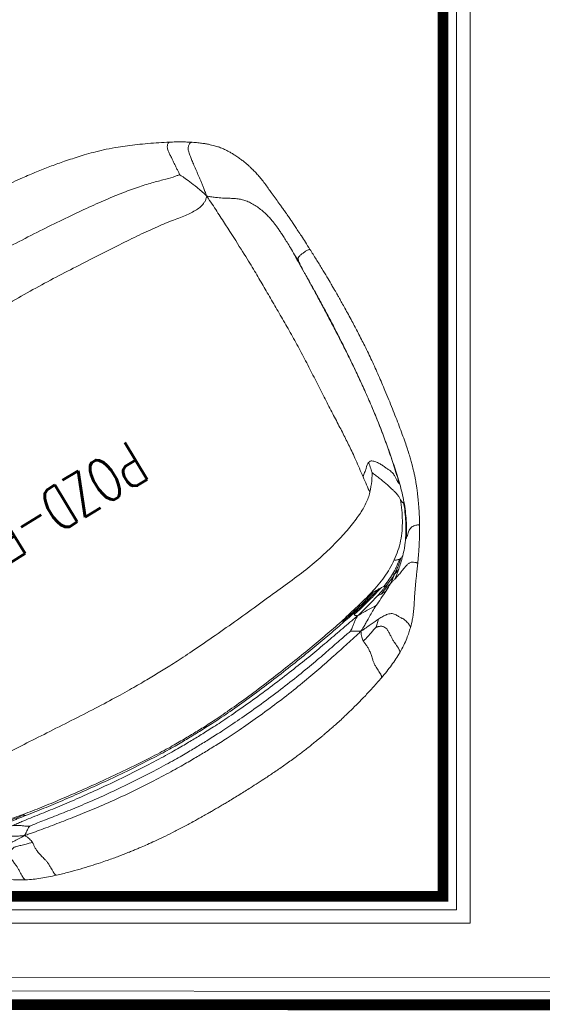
# Model space of a CAD drawing. Header units: millimetres. Extents: x -4835 to 23023, y -15404 to 3906.
# Tile 24 of 39: x -1190 to -1142, y 1440 to 1531. Entities that reach past the tile are written whole.
import ezdxf
from ezdxf.enums import TextEntityAlignment as Align

# ---------------------------------------------------------------- set-up
doc = ezdxf.new("R2010")
doc.units = ezdxf.units.MM
doc.layers.get('0').update_dxf_attribs({"lineweight": 9})
doc.layers.add('Budowlane - Sciany Wew', color=7, linetype='Continuous')
doc.layers.add('Ściany', color=51, linetype='Continuous')
doc.layers.add('MEBLE PKN', color=150, linetype='Continuous', lineweight=9)
doc.styles.add('JACEK_07', font='simplex.shx', dxfattribs={"width": 0.7})
doc.styles.add('RomanS', font='simplex.shx')

# ---------------------------------------------------------------- blocks, each defined once
blk = doc.blocks.new('40GAZ_podklad_lewy')
at = {"layer": 'Budowlane - Sciany Wew', "color": 251, "linetype": 'Continuous', "lineweight": 20}
for points in [[(79.67, -844.747), (79.67, -837.247), (34.935, -837.247), (34.935, -687.247), (59.935, -687.247), (59.935, -679.747), (34.935, -679.747), (34.935, -462.248), (257.436, -462.247), (257.436, -679.747), (162.435, -679.747), (162.435, -687.247), (279.935, -687.247), (279.935, -679.748), (274.936, -679.747), (274.936, -462.298), (453.985, -462.298), (453.985, -679.748), (382.435, -679.748), (382.435, -687.248), (476.989, -687.298), (476.989, -837.247), (192.17, -837.247), (192.17, -844.747)], [(78.42, -843.497), (78.42, -838.497), (33.685, -838.497), (33.685, -685.997), (58.685, -685.997), (58.685, -680.997), (33.685, -680.997), (33.685, -460.998), (258.686, -460.997), (258.686, -680.997), (163.685, -680.997), (163.685, -685.997), (278.685, -685.997), (278.685, -680.998), (273.686, -680.997), (273.686, -461.048), (455.235, -461.048), (455.235, -680.998), (383.685, -680.998), (383.685, -685.999), (478.239, -686.049), (478.239, -838.498), (193.42, -838.498), (193.42, -843.497)]]:
    blk.add_lwpolyline(points, dxfattribs=at)
at = {"layer": 'Ściany', "const_width": 1}
blk.add_lwpolyline([(80.92, -845.997), (80.92, -835.997), (36.185, -835.997), (36.185, -688.497), (61.185, -688.497), (61.185, -678.497), (36.185, -678.497), (36.185, -463.498), (256.186, -463.497), (256.186, -678.497), (161.185, -678.497), (161.185, -688.497), (281.185, -688.497), (281.185, -678.498), (276.186, -678.497), (276.186, -463.548), (452.735, -463.548), (452.735, -678.498), (381.185, -678.498), (381.185, -688.497), (475.739, -688.547), (475.739, -835.997), (190.92, -835.997), (190.92, -845.997)], dxfattribs=at)
blk = doc.blocks.new('Fotel_POZD-FOT')
at = {"layer": 'MEBLE PKN', "linetype": 'Continuous'}
for points, knots in [([(17.568, -2.422), (17.2, -2.303), (16.491, -2.074), (15.429, -1.773), (14.443, -1.517), (13.59, -1.315), (12.87, -1.157), (12.281, -1.036), (11.772, -0.938), (11.349, -0.861), (11.002, -0.801), (10.661, -0.744), (10.306, -0.687), (9.916, -0.627), (9.457, -0.561), (8.876, -0.482), (8.139, -0.392), (7.288, -0.301), (6.509, -0.231), (5.836, -0.182), (5.301, -0.148), (4.756, -0.118), (4.239, -0.094), (3.787, -0.076), (3.428, -0.064), (3.154, -0.055), (2.903, -0.047), (2.616, -0.039), (2.249, -0.029), (1.825, -0.02), (1.374, -0.011), (0.919, -0.005), (0.204, 0.001), (-0.749, 0), (-1.834, -0.019), (-2.79, -0.043), (-3.69, -0.071), (-4.671, -0.112), (-5.764, -0.174), (-6.684, -0.245), (-7.404, -0.314), (-7.899, -0.366), (-8.403, -0.424), (-8.9, -0.486), (-9.332, -0.544), (-9.676, -0.593), (-9.926, -0.629), (-10.12, -0.659), (-10.269, -0.682), (-10.418, -0.705), (-10.614, -0.736), (-10.895, -0.783), (-11.261, -0.846), (-11.71, -0.927), (-12.235, -1.027), (-12.88, -1.159), (-13.648, -1.328), (-14.537, -1.541), (-15.501, -1.793), (-16.53, -2.086), (-17.214, -2.308), (-17.568, -2.422)], [0, 0, 0, 0, 0.0338826, 0.0653149, 0.0941779, 0.1202337, 0.1393182, 0.1562044, 0.1707517, 0.1828292, 0.1923228, 0.200254, 0.2118786, 0.2224197, 0.2332925, 0.2507467, 0.2715074, 0.295489, 0.3224647, 0.3369409, 0.351954, 0.3673769, 0.3826035, 0.3952639, 0.4052046, 0.4126264, 0.4182594, 0.4262023, 0.4366137, 0.4489837, 0.4616925, 0.4743512, 0.4871044, 0.5214632, 0.5541202, 0.5778781, 0.601457, 0.6294351, 0.6600644, 0.6930846, 0.7066737, 0.7205752, 0.7347504, 0.7491563, 0.7625489, 0.7712248, 0.7782864, 0.7837537, 0.7876464, 0.790901, 0.7963602, 0.8043398, 0.8147647, 0.8275411, 0.8425584, 0.8596939, 0.8828689, 0.9086831, 0.9369221, 0.9673896, 1, 1, 1, 1]), ([(-17.568, -2.422), (-17.808, -2.504), (-18.288, -2.668), (-18.971, -2.931), (-19.624, -3.212), (-20.02, -3.418), (-20.22, -3.522)], [0, 0, 0, 0, 0.2491646, 0.4969804, 0.7461836, 1, 1, 1, 1]), ([(-17.904, -6.172), (-17.906, -6.088), (-17.911, -5.921), (-17.944, -5.655), (-17.953, -5.358), (-17.911, -5.022), (-17.849, -4.715), (-17.791, -4.464), (-17.748, -4.285), (-17.714, -4.133), (-17.688, -4.001), (-17.671, -3.875), (-17.659, -3.698), (-17.662, -3.453), (-17.672, -3.177), (-17.677, -2.948), (-17.675, -2.763), (-17.661, -2.63), (-17.643, -2.543), (-17.62, -2.481), (-17.596, -2.443), (-17.578, -2.425), (-17.57, -2.424), (-17.568, -2.424)], [0, 0, 0, 0, 0.11675, 0.231252, 0.348064, 0.4697, 0.58706, 0.652457, 0.707895, 0.751588, 0.785414, 0.811979, 0.834193, 0.876994, 0.906498, 0.934002, 0.956651, 0.969419, 0.979158, 0.986666, 0.992785, 0.998254, 1, 1, 1, 1]), ([(20.22, -3.522), (20.02, -3.418), (19.624, -3.212), (18.971, -2.931), (18.288, -2.668), (17.808, -2.504), (17.568, -2.422)], [0, 0, 0, 0, 0.253816, 0.50302, 0.750835, 1, 1, 1, 1]), ([(17.904, -6.172), (17.906, -6.088), (17.911, -5.921), (17.944, -5.655), (17.953, -5.358), (17.911, -5.022), (17.849, -4.715), (17.791, -4.464), (17.748, -4.285), (17.714, -4.133), (17.688, -4.001), (17.671, -3.875), (17.659, -3.698), (17.662, -3.453), (17.672, -3.177), (17.677, -2.948), (17.675, -2.763), (17.661, -2.63), (17.643, -2.543), (17.62, -2.481), (17.596, -2.443), (17.578, -2.425), (17.57, -2.424), (17.568, -2.424)], [0, 0, 0, 0, 0.116749, 0.231252, 0.348063, 0.469698, 0.587057, 0.652455, 0.707893, 0.751585, 0.785411, 0.811976, 0.83419, 0.876991, 0.906494, 0.933999, 0.956647, 0.969416, 0.979155, 0.986663, 0.992782, 0.99825, 1, 1, 1, 1]), ([(-20.22, -3.522), (-20.451, -3.656), (-20.893, -3.911), (-21.438, -4.299), (-21.883, -4.65), (-22.127, -4.87), (-22.24, -4.973)], [0, 0, 0, 0, 0.291635, 0.558418, 0.79546, 1, 1, 1, 1]), ([(-19.586, -6.669), (-19.612, -6.663), (-19.677, -6.647), (-19.78, -6.615), (-19.895, -6.569), (-20.01, -6.51), (-20.117, -6.432), (-20.229, -6.314), (-20.309, -6.138), (-20.342, -5.904), (-20.341, -5.673), (-20.326, -5.466), (-20.308, -5.298), (-20.295, -5.154), (-20.286, -5.031), (-20.282, -4.912), (-20.283, -4.786), (-20.291, -4.623), (-20.304, -4.426), (-20.318, -4.203), (-20.327, -3.978), (-20.324, -3.802), (-20.307, -3.68), (-20.285, -3.603), (-20.257, -3.554), (-20.234, -3.528), (-20.222, -3.525), (-20.22, -3.524)], [0, 0, 0, 0, 0.020264, 0.050445, 0.086987, 0.129177, 0.176708, 0.229502, 0.322898, 0.424762, 0.526906, 0.59972, 0.663697, 0.715712, 0.756687, 0.788814, 0.821404, 0.848613, 0.875264, 0.908566, 0.938379, 0.961415, 0.973917, 0.983516, 0.991399, 0.99854, 1, 1, 1, 1]), ([(19.586, -6.669), (19.612, -6.663), (19.677, -6.647), (19.78, -6.615), (19.895, -6.569), (20.01, -6.51), (20.117, -6.432), (20.229, -6.314), (20.309, -6.138), (20.342, -5.904), (20.341, -5.673), (20.326, -5.466), (20.308, -5.298), (20.295, -5.154), (20.286, -5.031), (20.282, -4.912), (20.283, -4.786), (20.291, -4.623), (20.304, -4.426), (20.318, -4.203), (20.327, -3.978), (20.324, -3.802), (20.307, -3.68), (20.285, -3.603), (20.257, -3.554), (20.234, -3.528), (20.222, -3.525), (20.22, -3.524)], [0, 0, 0, 0, 0.020264, 0.050445, 0.086987, 0.129177, 0.176708, 0.229502, 0.322898, 0.424762, 0.526906, 0.59972, 0.663697, 0.715712, 0.756687, 0.788814, 0.821404, 0.848613, 0.875264, 0.908566, 0.938379, 0.961415, 0.973917, 0.983516, 0.991399, 0.99854, 1, 1, 1, 1]), ([(22.24, -4.973), (22.127, -4.87), (21.883, -4.65), (21.438, -4.299), (20.893, -3.911), (20.451, -3.656), (20.22, -3.522)], [0, 0, 0, 0, 0.2045397, 0.4415822, 0.708365, 1, 1, 1, 1]), ([(-22.243, -4.975), (-22.373, -5.1), (-22.618, -5.335), (-22.912, -5.661), (-23.144, -5.938), (-23.324, -6.169), (-23.463, -6.356), (-23.617, -6.57), (-23.787, -6.818), (-23.949, -7.059), (-24.084, -7.257), (-24.204, -7.428), (-24.348, -7.629), (-24.526, -7.871), (-24.738, -8.155), (-24.984, -8.482), (-25.262, -8.849), (-25.57, -9.25), (-25.8, -9.553), (-25.916, -9.706)], [0, 0, 0, 0, 0.0698926, 0.1315508, 0.1848736, 0.2300205, 0.2673794, 0.297807, 0.362335, 0.4268552, 0.4612679, 0.4993301, 0.5464797, 0.6036157, 0.6706551, 0.7452687, 0.8267472, 0.9124142, 1, 1, 1, 1]), ([(-22.241, -4.973), (-22.253, -4.986), (-22.27, -5.005), (-22.289, -5.049), (-22.305, -5.109), (-22.312, -5.216), (-22.299, -5.374), (-22.268, -5.565), (-22.221, -5.766), (-22.156, -5.957), (-22.09, -6.073), (-22.04, -6.15), (-21.987, -6.228), (-21.924, -6.326), (-21.857, -6.455), (-21.784, -6.607), (-21.691, -6.768), (-21.573, -6.912), (-21.423, -7.027), (-21.239, -7.109), (-21.035, -7.16), (-20.825, -7.189), (-20.565, -7.209), (-20.33, -7.206), (-20.177, -7.204)], [0, 0, 0, 0, 0.0101156, 0.0154772, 0.0213387, 0.0360177, 0.056916, 0.0837242, 0.1135269, 0.1441385, 0.1774777, 0.1982186, 0.2233641, 0.2756508, 0.3465565, 0.4348311, 0.5324576, 0.6311532, 0.7085604, 0.7782514, 0.8408986, 0.8841148, 0.924716, 1, 1, 1, 1]), ([(-18.185, -7.085), (-18.012, -7.045), (-17.736, -6.985), (-17.209, -6.875), (-16.278, -6.694), (-14.863, -6.436), (-13.064, -6.114), (-11.108, -5.803), (-8.945, -5.527), (-6.707, -5.304), (-4.53, -5.15), (-2.623, -5.062), (-1.192, -5.032), (0, -5.032), (1.192, -5.032), (2.623, -5.062), (4.53, -5.15), (6.707, -5.304), (8.945, -5.527), (11.108, -5.803), (13.064, -6.114), (14.863, -6.436), (16.278, -6.694), (17.209, -6.875), (17.736, -6.985), (18.012, -7.045), (18.185, -7.085)], [0, 0, 0, 0, 0.25, 0.5, 1, 2, 3, 4, 5, 6, 7, 8, 9, 10, 11, 12, 13, 14, 15, 16, 17, 18, 19, 19.5, 19.75, 20, 20, 20, 20]), ([(-19.586, -6.669), (-19.566, -6.664), (-19.49, -6.644), (-19.286, -6.587), (-18.835, -6.457), (-18.317, -6.298), (-17.904, -6.172)], [0, 0, 0, 0, 0.25, 0.5, 1, 2, 2, 2, 2]), ([(-17.904, -6.172), (-17.907, -6.304), (-17.938, -6.51), (-18.032, -6.771), (-18.106, -6.934), (-18.153, -7.025), (-18.185, -7.085)], [0, 0, 0, 0, 1, 1.5, 1.75, 2, 2, 2, 2]), ([(-17.33, -7.576), (-17.302, -7.573), (-17.196, -7.558), (-16.9, -7.516), (-16.222, -7.408), (-14.918, -7.172), (-13.163, -6.877), (-11.21, -6.589), (-9.047, -6.329), (-6.799, -6.113), (-4.588, -5.957), (-2.644, -5.863), (-1.198, -5.831), (0, -5.831), (1.198, -5.831), (2.644, -5.863), (4.588, -5.957), (6.799, -6.113), (9.047, -6.329), (11.21, -6.589), (13.163, -6.877), (14.918, -7.172), (16.222, -7.408), (16.9, -7.516), (17.196, -7.558), (17.302, -7.573), (17.33, -7.576)], [0, 0, 0, 0, 0.25, 0.5, 1, 2, 3, 4, 5, 6, 7, 8, 9, 10, 11, 12, 13, 14, 15, 16, 17, 18, 19, 19.5, 19.75, 20, 20, 20, 20]), ([(18.185, -7.085), (18.153, -7.025), (18.106, -6.934), (18.032, -6.771), (17.938, -6.51), (17.907, -6.304), (17.904, -6.172)], [0, 0, 0, 0, 0.25, 0.5, 1, 2, 2, 2, 2]), ([(19.586, -6.669), (19.566, -6.664), (19.49, -6.644), (19.286, -6.587), (18.835, -6.457), (18.317, -6.298), (17.904, -6.172)], [0, 0, 0, 0, 0.25, 0.5, 1, 2, 2, 2, 2]), ([(-20.632, -8.384), (-20.42, -8.285), (-20.054, -8.109), (-19.575, -7.851), (-19.153, -7.595), (-18.762, -7.378), (-18.483, -7.232), (-18.309, -7.146), (-18.185, -7.085)], [0, 0, 0, 0, 1, 2, 3, 3.5, 3.75, 4, 4, 4, 4]), ([(-19.586, -6.669), (-19.594, -6.678), (-19.624, -6.709), (-19.701, -6.787), (-19.863, -6.947), (-20.041, -7.099), (-20.177, -7.204)], [0, 0, 0, 0, 0.25, 0.5, 1, 2, 2, 2, 2]), ([(-18.185, -7.085), (-18.335, -7.088), (-18.556, -7.097), (-18.934, -7.119), (-19.508, -7.164), (-19.92, -7.195), (-20.177, -7.204)], [0, 0, 0, 0, 0.25, 0.5, 1, 2, 2, 2, 2]), ([(-18.691, -8.459), (-18.49, -8.431), (-18.177, -8.386), (-17.596, -8.298), (-16.604, -8.14), (-15.156, -7.898), (-13.325, -7.618), (-11.349, -7.351), (-9.174, -7.097), (-6.909, -6.879), (-4.659, -6.716), (-2.676, -6.614), (-1.209, -6.58), (0, -6.58), (1.209, -6.58), (2.676, -6.614), (4.659, -6.716), (6.909, -6.879), (9.174, -7.097), (11.349, -7.351), (13.325, -7.618), (15.156, -7.898), (16.604, -8.14), (17.596, -8.298), (18.177, -8.386), (18.49, -8.431), (18.691, -8.459)], [0, 0, 0, 0, 0.25, 0.5, 1, 2, 3, 4, 5, 6, 7, 8, 9, 10, 11, 12, 13, 14, 15, 16, 17, 18, 19, 19.5, 19.75, 20, 20, 20, 20]), ([(-17.33, -7.576), (-17.345, -7.572), (-17.396, -7.555), (-17.518, -7.504), (-17.682, -7.412), (-17.851, -7.289), (-18.013, -7.18), (-18.113, -7.122), (-18.185, -7.085)], [0, 0, 0, 0, 0.25, 0.5, 1, 1.5, 1.75, 2, 2, 2, 2]), ([(17.33, -7.576), (17.345, -7.572), (17.396, -7.555), (17.518, -7.504), (17.682, -7.412), (17.851, -7.289), (18.013, -7.18), (18.113, -7.122), (18.185, -7.085)], [0, 0, 0, 0, 0.25, 0.5, 1, 1.5, 1.75, 2, 2, 2, 2]), ([(18.185, -7.085), (18.309, -7.146), (18.483, -7.232), (18.762, -7.378), (19.153, -7.595), (19.575, -7.851), (20.054, -8.109), (20.42, -8.285), (20.632, -8.384)], [0, 0, 0, 0, 0.25, 0.5, 1, 2, 3, 4, 4, 4, 4]), ([(18.185, -7.085), (18.335, -7.088), (18.556, -7.097), (18.934, -7.119), (19.344, -7.151), (19.71, -7.179), (19.982, -7.196), (20.113, -7.202), (20.177, -7.204)], [0, 0, 0, 0, 0.25, 0.5, 1, 1.5, 1.75, 2, 2, 2, 2]), ([(-17.33, -7.576), (-17.345, -7.584), (-17.395, -7.614), (-17.511, -7.684), (-17.712, -7.817), (-17.919, -7.984), (-18.121, -8.144), (-18.336, -8.278), (-18.502, -8.368), (-18.611, -8.422), (-18.691, -8.459)], [0, 0, 0, 0, 0.25, 0.5, 1, 2, 3, 3.5, 3.75, 4, 4, 4, 4]), ([(17.33, -7.576), (17.345, -7.584), (17.395, -7.614), (17.511, -7.684), (17.712, -7.817), (17.919, -7.984), (18.121, -8.144), (18.336, -8.278), (18.502, -8.368), (18.611, -8.422), (18.691, -8.459)], [0, 0, 0, 0, 0.25, 0.5, 1, 2, 3, 3.5, 3.75, 4, 4, 4, 4]), ([(-22.299, -9.437), (-22.253, -9.421), (-22.162, -9.39), (-21.981, -9.33), (-21.666, -9.23), (-21.397, -9.15), (-21.216, -9.098)], [0, 0, 0, 0, 0.25, 0.5, 1, 2, 2, 2, 2]), ([(-21.578, -9.047), (-21.723, -9.099), (-21.932, -9.176), (-22.134, -9.255), (-22.23, -9.293), (-22.266, -9.308), (-22.276, -9.312)], [0, 0, 0, 0, 1, 1.5, 1.75, 2, 2, 2, 2]), ([(-21.578, -9.047), (-21.597, -9.047), (-21.635, -9.046), (-21.715, -9.045), (-21.866, -9.049), (-22.005, -9.058), (-22.098, -9.065)], [0, 0, 0, 0, 0.25, 0.5, 1, 2, 2, 2, 2]), ([(-21.578, -9.047), (-21.504, -9.051), (-21.407, -9.062), (-21.295, -9.082), (-21.242, -9.093), (-21.216, -9.098)], [0, 0, 0, 0, 0.5, 0.75, 1, 1, 1, 1]), ([(-21.216, -9.098), (-20.853, -8.994), (-20.299, -8.845), (-19.58, -8.668), (-19.124, -8.56), (-18.865, -8.499), (-18.691, -8.459)], [0, 0, 0, 0, 1, 1.5, 1.75, 2, 2, 2, 2]), ([(-18.691, -8.459), (-18.839, -8.463), (-19.054, -8.464), (-19.422, -8.456), (-19.978, -8.427), (-20.378, -8.395), (-20.632, -8.384)], [0, 0, 0, 0, 0.25, 0.5, 1, 2, 2, 2, 2]), ([(-20.138, -9.204), (-19.964, -9.158), (-19.745, -9.098), (-19.556, -9.044), (-19.47, -9.019), (-19.438, -9.01), (-19.429, -9.008)], [0, 0, 0, 0, 1, 1.5, 1.75, 2, 2, 2, 2]), ([(-19.569, -8.955), (-19.403, -8.918), (-19.147, -8.865), (-18.771, -8.792), (-18.569, -8.755), (-18.463, -8.735)], [0, 0, 0, 0, 0.5, 0.75, 1, 1, 1, 1]), ([(-19.569, -8.955), (-19.541, -8.966), (-19.5, -8.982), (-19.459, -8.997), (-19.439, -9.004), (-19.431, -9.007), (-19.429, -9.008)], [0, 0, 0, 0, 1, 1.5, 1.75, 2, 2, 2, 2]), ([(-18.579, -8.865), (-18.78, -8.9), (-19.041, -8.944), (-19.273, -8.982), (-19.379, -9), (-19.418, -9.006), (-19.429, -9.008)], [0, 0, 0, 0, 1, 1.5, 1.75, 2, 2, 2, 2]), ([(-19.203, -9.106), (-19.082, -9.083), (-18.897, -9.047), (-18.562, -8.982), (-18.011, -8.877), (-17.557, -8.792), (-17.254, -8.736)], [0, 0, 0, 0, 0.25, 0.5, 1, 2, 2, 2, 2]), ([(-19.203, -9.106), (-19.14, -9.086), (-19.053, -9.056), (-18.914, -9.008), (-18.726, -8.938), (-18.626, -8.892), (-18.579, -8.865)], [0, 0, 0, 0, 0.25, 0.5, 1, 2, 2, 2, 2]), ([(-18.463, -8.735), (-18.457, -8.696), (-18.462, -8.636), (-18.531, -8.559), (-18.6, -8.509), (-18.651, -8.48), (-18.691, -8.459)], [0, 0, 0, 0, 1, 1.5, 1.75, 2, 2, 2, 2]), ([(-18.579, -8.865), (-18.478, -8.848), (-18.264, -8.81), (-17.789, -8.726), (-17.39, -8.656), (-17.114, -8.608)], [0, 0, 0, 0, 0.25, 0.5, 1, 1, 1, 1]), ([(17.114, -8.608), (17.39, -8.656), (17.789, -8.726), (18.264, -8.81), (18.478, -8.848), (18.579, -8.865)], [19, 19, 19, 19, 19.5, 19.75, 20, 20, 20, 20]), ([(19.203, -9.106), (19.082, -9.083), (18.897, -9.047), (18.562, -8.982), (18.011, -8.877), (17.557, -8.792), (17.254, -8.736)], [0, 0, 0, 0, 0.25, 0.5, 1, 2, 2, 2, 2]), ([(17.254, -8.736), (17.258, -8.741), (17.265, -8.75), (17.277, -8.768), (17.289, -8.798), (17.291, -8.822), (17.293, -8.837)], [0, 0, 0, 0, 0.25, 0.5, 1, 2, 2, 2, 2]), ([(-25.92, -9.711), (-26, -9.818), (-26.149, -10.018), (-26.37, -10.321), (-26.561, -10.589), (-26.719, -10.813), (-26.832, -10.976), (-26.927, -11.113), (-27.033, -11.268), (-27.18, -11.486), (-27.371, -11.775), (-27.607, -12.142), (-27.779, -12.426), (-27.871, -12.58)], [0, 0, 0, 0, 0.15402, 0.285772, 0.396626, 0.481342, 0.54003, 0.572696, 0.623712, 0.692155, 0.777365, 0.879491, 1, 1, 1, 1]), ([(-23.356, -9.58), (-23.534, -9.627), (-23.858, -9.712), (-24.314, -9.883), (-24.686, -10.029), (-24.984, -10.122), (-25.219, -10.16), (-25.4, -10.14), (-25.563, -10.082), (-25.709, -9.975), (-25.824, -9.865), (-25.877, -9.81), (-25.905, -9.774), (-25.918, -9.755), (-25.925, -9.739), (-25.927, -9.721), (-25.924, -9.71), (-25.916, -9.707), (-25.915, -9.707)], [0, 0, 0, 0, 0.216582, 0.392545, 0.536853, 0.656792, 0.753608, 0.79483, 0.833437, 0.906437, 0.936481, 0.957998, 0.965885, 0.972498, 0.978458, 0.984387, 0.997782, 1, 1, 1, 1]), ([(-23.536, -9.953), (-23.618, -10.004), (-23.745, -10.087), (-23.974, -10.243), (-24.348, -10.514), (-24.648, -10.759), (-24.843, -10.932)], [0, 0, 0, 0, 0.25, 0.5, 1, 2, 2, 2, 2]), ([(-23.536, -9.953), (-23.587, -9.971), (-23.659, -9.998), (-23.779, -10.041), (-23.954, -10.106), (-24.077, -10.152), (-24.152, -10.181)], [0, 0, 0, 0, 0.25, 0.5, 1, 2, 2, 2, 2]), ([(-23.536, -9.953), (-23.454, -9.911), (-23.33, -9.85), (-23.11, -9.749), (-22.859, -9.644), (-22.621, -9.552), (-22.436, -9.485), (-22.344, -9.453), (-22.299, -9.437)], [0, 0, 0, 0, 0.25, 0.5, 1, 1.5, 1.75, 2, 2, 2, 2]), ([(-23.536, -9.953), (-23.487, -9.914), (-23.414, -9.858), (-23.289, -9.762), (-23.091, -9.618), (-22.931, -9.513), (-22.819, -9.446)], [0, 0, 0, 0, 0.25, 0.5, 1, 2, 2, 2, 2]), ([(-23.536, -9.953), (-23.534, -9.966), (-23.529, -9.982), (-23.513, -10.007), (-23.476, -10.04), (-23.435, -10.058), (-23.404, -10.068)], [0, 0, 0, 0, 0.25, 0.5, 1, 2, 2, 2, 2]), ([(-23.356, -9.58), (-23.274, -9.559), (-23.146, -9.527), (-22.964, -9.482), (-22.868, -9.458), (-22.819, -9.446)], [0, 0, 0, 0, 0.5, 0.75, 1, 1, 1, 1]), ([(-22.819, -9.446), (-22.721, -9.421), (-22.566, -9.382), (-22.399, -9.341), (-22.317, -9.322), (-22.285, -9.314), (-22.276, -9.312)], [0, 0, 0, 0, 1, 1.5, 1.75, 2, 2, 2, 2]), ([(-22.299, -9.437), (-22.301, -9.432), (-22.306, -9.422), (-22.309, -9.4), (-22.305, -9.371), (-22.293, -9.342), (-22.282, -9.322), (-22.278, -9.314), (-22.276, -9.312)], [0, 0, 0, 0, 0.25, 0.5, 1, 1.5, 1.75, 2, 2, 2, 2]), ([(-22.299, -9.437), (-22.293, -9.447), (-22.276, -9.465), (-22.223, -9.493), (-22.165, -9.509), (-22.122, -9.517)], [0, 0, 0, 0, 0.25, 0.5, 1, 1, 1, 1]), ([(-20.138, -9.204), (-20.181, -9.216), (-20.272, -9.24), (-20.465, -9.29), (-20.834, -9.388), (-21.189, -9.488), (-21.434, -9.563)], [0, 0, 0, 0, 0.25, 0.5, 1, 2, 2, 2, 2]), ([(-19.203, -9.106), (-19.318, -9.134), (-19.494, -9.176), (-19.814, -9.253), (-20.341, -9.383), (-20.775, -9.497), (-21.062, -9.58)], [0, 0, 0, 0, 0.25, 0.5, 1, 2, 2, 2, 2]), ([(-19.203, -9.106), (-19.283, -9.117), (-19.398, -9.131), (-19.587, -9.153), (-19.862, -9.184), (-20.038, -9.198), (-20.138, -9.204)], [0, 0, 0, 0, 0.25, 0.5, 1, 2, 2, 2, 2]), ([(-19.203, -9.106), (-19.193, -9.113), (-19.179, -9.123), (-19.155, -9.141), (-19.123, -9.17), (-19.104, -9.194), (-19.095, -9.21)], [0, 0, 0, 0, 0.25, 0.5, 1, 2, 2, 2, 2]), ([(-26.084, -12.164), (-26.004, -12.057), (-25.844, -11.849), (-25.519, -11.461), (-25.272, -11.198), (-25.107, -11.033)], [0, 0, 0, 0, 0.25, 0.5, 1, 1, 1, 1]), ([(-27.869, -12.576), (-27.971, -12.75), (-28.168, -13.087), (-28.443, -13.592), (-28.689, -14.062), (-28.903, -14.491), (-29.086, -14.873), (-29.266, -15.262), (-29.433, -15.638), (-29.585, -15.998), (-29.705, -16.296), (-29.815, -16.579), (-29.929, -16.885), (-30.068, -17.285), (-30.21, -17.727), (-30.347, -18.203), (-30.477, -18.694), (-30.613, -19.261), (-30.757, -19.924), (-30.905, -20.66), (-31.056, -21.457), (-31.208, -22.298), (-31.358, -23.162), (-31.503, -24.047), (-31.674, -25.138), (-31.863, -26.439), (-32.048, -27.936), (-32.19, -29.391), (-32.294, -30.746), (-32.361, -31.838), (-32.405, -32.698), (-32.433, -33.343), (-32.454, -33.91), (-32.467, -34.302), (-32.474, -34.547), (-32.479, -34.705), (-32.484, -34.913), (-32.491, -35.191), (-32.498, -35.542), (-32.507, -36.054), (-32.516, -36.749), (-32.52, -37.641), (-32.516, -38.641), (-32.505, -39.34), (-32.5, -39.702)], [0, 0, 0, 0, 0.021761, 0.041987, 0.060457, 0.077089, 0.091879, 0.104859, 0.122679, 0.136979, 0.1494, 0.160283, 0.173228, 0.189079, 0.212515, 0.231251, 0.250534, 0.275034, 0.302011, 0.331013, 0.361198, 0.391414, 0.421945, 0.453054, 0.484837, 0.536957, 0.590177, 0.642349, 0.689521, 0.732102, 0.756559, 0.779422, 0.799522, 0.815792, 0.820348, 0.825133, 0.832299, 0.842005, 0.854231, 0.868934, 0.895439, 0.926803, 0.962133, 1, 1, 1, 1]), ([(-27.867, -12.579), (-27.877, -12.594), (-27.897, -12.627), (-27.888, -12.669), (-27.856, -12.706), (-27.798, -12.748), (-27.68, -12.8), (-27.505, -12.851), (-27.308, -12.881), (-27.11, -12.874), (-26.93, -12.807), (-26.773, -12.698), (-26.617, -12.563), (-26.435, -12.409), (-26.321, -12.325), (-26.258, -12.277)], [0, 0, 0, 0, 0.038364, 0.081749, 0.103351, 0.126572, 0.183361, 0.253979, 0.332566, 0.409088, 0.482973, 0.567167, 0.675028, 0.818029, 1, 1, 1, 1]), ([(-27.788, -15.23), (-27.583, -14.694), (-27.224, -13.899), (-26.752, -13.05), (-26.472, -12.597), (-26.33, -12.382), (-26.258, -12.277)], [0, 0, 0, 0, 1, 1.5, 1.75, 2, 2, 2, 2]), ([(25.561, -17.632), (25.497, -17.569), (25.368, -17.446), (25.097, -17.214), (24.583, -16.839), (23.711, -16.368), (22.349, -15.832), (20.746, -15.345), (18.975, -14.927), (17.049, -14.602), (14.979, -14.396), (12.728, -14.229), (10.257, -14.024), (7.712, -13.823), (5.238, -13.666), (3.059, -13.563), (1.4, -13.522), (0, -13.516), (-1.4, -13.522), (-3.059, -13.563), (-5.238, -13.666), (-7.712, -13.823), (-10.257, -14.024), (-12.728, -14.229), (-14.979, -14.396), (-17.049, -14.602), (-18.975, -14.927), (-20.746, -15.345), (-22.349, -15.832), (-23.711, -16.368), (-24.583, -16.839), (-25.097, -17.214), (-25.368, -17.446), (-25.497, -17.569), (-25.561, -17.632)], [0, 0, 0, 0, 0.25, 0.5, 1, 2, 3, 4, 5, 6, 7, 8, 9, 10, 11, 12, 13, 14, 15, 16, 17, 18, 19, 20, 21, 22, 23, 24, 25, 26, 27, 27.5, 27.75, 28, 28, 28, 28]), ([(-26.675, -19.065), (-26.681, -19.053), (-26.701, -19.009), (-26.751, -18.898), (-26.849, -18.671), (-26.987, -18.303), (-27.133, -17.896), (-27.259, -17.512), (-27.367, -17.143), (-27.457, -16.814), (-27.532, -16.551), (-27.587, -16.335), (-27.619, -16.148), (-27.634, -15.981), (-27.638, -15.83), (-27.636, -15.692), (-27.632, -15.607), (-27.63, -15.567)], [0, 0, 0, 0, 0.25, 0.5, 1, 2, 3, 4, 5, 6, 7, 8, 9, 10, 11, 12, 13, 13, 13, 13]), ([(-30.937, -37.997), (-30.936, -37.972), (-30.933, -37.878), (-30.925, -37.634), (-30.907, -37.119), (-30.871, -36.23), (-30.81, -34.961), (-30.735, -33.579), (-30.645, -32.176), (-30.539, -30.749), (-30.414, -29.297), (-30.268, -27.816), (-30.097, -26.304), (-29.898, -24.768), (-29.665, -23.215), (-29.395, -21.65), (-29.083, -20.073), (-28.731, -18.476), (-28.468, -17.391), (-28.317, -16.849)], [3, 3, 3, 3, 3.25, 3.5, 4, 5, 6, 7, 8, 9, 10, 11, 12, 13, 14, 15, 16, 17, 18, 18, 18, 18]), ([(-28.297, -16.899), (-28.3, -16.891), (-28.306, -16.88), (-28.312, -16.864), (-28.315, -16.854), (-28.317, -16.849)], [0, 0, 0, 0, 0.5, 0.75, 1, 1, 1, 1]), ([(-26.675, -19.065), (-26.661, -19.043), (-26.61, -18.961), (-26.471, -18.75), (-26.161, -18.308), (-25.814, -17.885), (-25.561, -17.632)], [0, 0, 0, 0, 0.25, 0.5, 1, 2, 2, 2, 2]), ([(-26.675, -19.065), (-26.684, -19.099), (-26.714, -19.224), (-26.79, -19.552), (-26.853, -19.845), (-26.894, -20.047)], [0, 0, 0, 0, 0.25, 0.5, 1, 1, 1, 1]), ([(-25.768, -19.19), (-25.847, -19.75), (-26.011, -20.902), (-26.164, -22.269), (-26.265, -23.515), (-26.354, -24.882), (-26.449, -26.361), (-26.567, -27.945), (-26.696, -29.606), (-26.821, -31.313), (-26.92, -33.028), (-26.972, -34.708), (-27.003, -36.346), (-27.04, -37.931), (-27.072, -39.475), (-27.091, -40.991), (-27.079, -42.898), (-27.031, -45.165), (-26.983, -46.914), (-26.951, -47.959), (-26.93, -48.517), (-26.916, -48.869)], [0, 0, 0, 0, 1, 2, 3, 4, 5, 6, 7, 8, 9, 10, 11, 12, 13, 14, 15, 16, 16.5, 16.75, 17, 17, 17, 17]), ([(-25.768, -19.19), (-25.827, -19.233), (-25.942, -19.321), (-26.161, -19.498), (-26.514, -19.799), (-26.759, -19.996), (-26.894, -20.047)], [0, 0, 0, 0, 0.25, 0.5, 1, 2, 2, 2, 2]), ([(-30.938, -38.212), (-30.949, -38.543), (-30.965, -39.042), (-30.991, -39.563), (-31.008, -39.827), (-31.018, -39.945), (-31.023, -40)], [0, 0, 0, 0, 1, 1.5, 1.75, 2, 2, 2, 2]), ([(-31.007, -39.073), (-30.987, -38.916), (-30.965, -38.605), (-30.948, -38.253), (-30.941, -38.081), (-30.938, -38.015), (-30.937, -37.997)], [16, 16, 16, 16, 17, 17.5, 17.75, 18, 18, 18, 18]), ([(-30.937, -37.997), (-30.937, -38.005), (-30.937, -38.033), (-30.938, -38.105), (-30.938, -38.169), (-30.938, -38.212)], [0, 0, 0, 0, 0.25, 0.5, 1, 1, 1, 1]), ([(-31.007, -39.073), (-31.02, -39.163), (-31.044, -39.325), (-31.098, -39.482), (-31.154, -39.568), (-31.21, -39.621), (-31.267, -39.654), (-31.346, -39.679), (-31.49, -39.705), (-31.71, -39.736), (-31.953, -39.758), (-32.139, -39.763), (-32.292, -39.759), (-32.415, -39.747), (-32.482, -39.726), (-32.502, -39.712), (-32.499, -39.703), (-32.498, -39.702)], [0, 0, 0, 0, 0.173593, 0.312558, 0.417844, 0.47521, 0.518708, 0.555021, 0.591604, 0.679166, 0.772799, 0.817509, 0.8601, 0.935197, 0.966248, 0.99426, 1, 1, 1, 1]), ([(-32.5, -39.702), (-32.495, -39.966), (-32.486, -40.455), (-32.468, -41.136), (-32.449, -41.717), (-32.431, -42.211), (-32.413, -42.633), (-32.393, -43.03), (-32.373, -43.394), (-32.353, -43.714), (-32.336, -43.952), (-32.322, -44.143), (-32.308, -44.321), (-32.293, -44.508), (-32.267, -44.835), (-32.227, -45.31), (-32.185, -45.881), (-32.147, -46.428), (-32.109, -46.953), (-32.059, -47.47), (-31.99, -47.941), (-31.909, -48.362), (-31.823, -48.732), (-31.74, -49.047), (-31.653, -49.343), (-31.554, -49.651), (-31.43, -49.996), (-31.279, -50.366), (-31.11, -50.725), (-30.94, -51.052), (-30.803, -51.3), (-30.693, -51.487), (-30.604, -51.633), (-30.505, -51.783), (-30.392, -51.941), (-30.273, -52.095), (-30.146, -52.246), (-30.008, -52.4), (-29.84, -52.576), (-29.637, -52.773), (-29.4, -52.992), (-29.119, -53.234), (-28.778, -53.507), (-28.498, -53.707), (-28.351, -53.812)], [0, 0, 0, 0, 0.0312885, 0.0580264, 0.0809339, 0.1006032, 0.1175231, 0.1320687, 0.1493557, 0.1627385, 0.172443, 0.1797448, 0.1875154, 0.1958769, 0.2048284, 0.2322145, 0.2633332, 0.289519, 0.3182081, 0.3507099, 0.3848495, 0.4191104, 0.4515483, 0.4805616, 0.5048615, 0.5346048, 0.5700145, 0.6102406, 0.6529452, 0.6907088, 0.7227115, 0.7394767, 0.755999, 0.7730827, 0.7907976, 0.8099502, 0.8248672, 0.8424098, 0.862523, 0.8851028, 0.9099797, 0.937085, 0.9668185, 1, 1, 1, 1]), ([(-26.916, -48.869), (-27.025, -48.77), (-27.177, -48.635), (-27.427, -48.425), (-27.786, -48.142), (-28.19, -47.857), (-28.662, -47.558), (-29.085, -47.281), (-29.424, -47.004), (-29.711, -46.699), (-29.981, -46.338), (-30.225, -45.925), (-30.439, -45.462), (-30.616, -44.983), (-30.75, -44.521), (-30.846, -44.095), (-30.906, -43.724), (-30.945, -43.382), (-30.976, -43.044), (-31, -42.693), (-31.016, -42.311), (-31.026, -41.879), (-31.032, -41.376), (-31.032, -40.77), (-31.027, -40.277), (-31.023, -40)], [0, 0, 0, 0, 0.25, 0.5, 1, 2, 3, 4, 5, 6, 7, 8, 9, 10, 11, 12, 13, 14, 15, 16, 17, 18, 19, 20, 21, 21, 21, 21]), ([(-26.916, -48.869), (-26.943, -49.02), (-26.992, -49.292), (-27.058, -49.679), (-27.112, -50.022), (-27.162, -50.342), (-27.207, -50.645), (-27.248, -50.933), (-27.302, -51.313), (-27.365, -51.764), (-27.435, -52.257), (-27.496, -52.659), (-27.553, -52.971), (-27.607, -53.206), (-27.664, -53.395), (-27.737, -53.55), (-27.866, -53.702), (-28.01, -53.806), (-28.156, -53.854), (-28.249, -53.856), (-28.314, -53.838), (-28.342, -53.816), (-28.349, -53.81)], [0, 0, 0, 0, 0.084064, 0.152511, 0.214996, 0.273639, 0.329142, 0.38173, 0.431613, 0.537585, 0.627837, 0.70094, 0.757171, 0.79933, 0.830501, 0.863667, 0.890173, 0.938156, 0.959037, 0.977422, 0.994263, 1, 1, 1, 1]), ([(26.916, -48.869), (26.816, -48.761), (26.654, -48.623), (26.345, -48.437), (25.794, -48.258), (24.922, -48.263), (23.684, -48.462), (22.21, -48.733), (20.453, -48.954), (18.477, -49.144), (16.343, -49.318), (14.087, -49.486), (11.742, -49.655), (9.32, -49.797), (6.831, -49.885), (4.402, -49.916), (2.155, -49.888), (0, -49.86), (-2.155, -49.888), (-4.402, -49.916), (-6.831, -49.885), (-9.32, -49.797), (-11.742, -49.655), (-14.087, -49.486), (-16.343, -49.318), (-18.477, -49.144), (-20.453, -48.954), (-22.21, -48.733), (-23.684, -48.462), (-24.922, -48.263), (-25.794, -48.258), (-26.345, -48.437), (-26.654, -48.623), (-26.816, -48.761), (-26.916, -48.869)], [0, 0, 0, 0, 0.25, 0.5, 1, 2, 3, 4, 5, 6, 7, 8, 9, 10, 11, 12, 13, 14, 15, 16, 17, 18, 19, 20, 21, 22, 23, 24, 25, 26, 27, 27.5, 27.75, 28, 28, 28, 28]), ([(-26.916, -48.869), (-26.84, -49.144), (-26.721, -49.535), (-26.504, -50.176), (-26.254, -50.831), (-26.028, -51.363), (-25.876, -51.703), (-25.818, -51.832), (-25.802, -51.867)], [0, 0, 0, 0, 0.25, 0.5, 1, 1.5, 1.75, 2, 2, 2, 2]), ([(-25.802, -51.867), (-25.809, -51.933), (-25.827, -52.094), (-25.853, -52.36), (-25.881, -52.668), (-25.909, -52.989), (-25.937, -53.303), (-25.969, -53.639), (-26.002, -53.963), (-26.043, -54.254), (-26.087, -54.464), (-26.141, -54.618), (-26.212, -54.728), (-26.298, -54.824), (-26.399, -54.897), (-26.502, -54.935), (-26.553, -54.914), (-26.574, -54.906)], [0, 0, 0, 0, 0.057297, 0.138471, 0.229011, 0.322548, 0.414079, 0.499458, 0.611586, 0.692808, 0.749817, 0.79536, 0.832409, 0.868785, 0.921327, 0.96795, 1, 1, 1, 1]), ([(-25.802, -51.867), (-25.782, -51.868), (-25.708, -51.876), (-25.51, -51.905), (-25.072, -51.998), (-24.267, -52.234), (-23.092, -52.579), (-21.71, -52.928), (-20.121, -53.225), (-18.326, -53.485), (-16.326, -53.725), (-14.136, -53.946), (-11.766, -54.15), (-9.293, -54.329), (-6.792, -54.472), (-4.371, -54.567), (-2.139, -54.604), (0, -54.608), (2.139, -54.604), (4.371, -54.567), (6.792, -54.472), (9.293, -54.329), (11.766, -54.15), (14.136, -53.946), (16.326, -53.725), (18.326, -53.485), (20.121, -53.225), (21.71, -52.928), (23.092, -52.579), (24.267, -52.234), (25.072, -51.998), (25.51, -51.905), (25.708, -51.876), (25.782, -51.868), (25.802, -51.867)], [0, 0, 0, 0, 0.25, 0.5, 1, 2, 3, 4, 5, 6, 7, 8, 9, 10, 11, 12, 13, 14, 15, 16, 17, 18, 19, 20, 21, 22, 23, 24, 25, 26, 27, 27.5, 27.75, 28, 28, 28, 28]), ([(-28.351, -53.812), (-28.218, -53.903), (-27.953, -54.083), (-27.514, -54.36), (-27.058, -54.634), (-26.734, -54.818), (-26.574, -54.908)], [0, 0, 0, 0, 0.258925, 0.513069, 0.76057, 1, 1, 1, 1]), ([(-26.574, -54.908), (-26.285, -55.065), (-25.715, -55.376), (-24.812, -55.832), (-23.93, -56.257), (-23.085, -56.644), (-22.194, -57.023), (-21.268, -57.377), (-20.315, -57.689), (-19.447, -57.937), (-18.658, -58.14), (-17.912, -58.317), (-17.018, -58.514), (-15.923, -58.732), (-14.605, -58.959), (-13.077, -59.18), (-11.355, -59.389), (-9.464, -59.584), (-7.576, -59.754), (-5.862, -59.885), (-4.356, -59.979), (-3.063, -60.041), (-1.841, -60.079), (-0.609, -60.098), (0.662, -60.098), (2.008, -60.076), (3.413, -60.027), (4.903, -59.948), (6.476, -59.841), (8.103, -59.708), (9.739, -59.557), (11.125, -59.412), (12.25, -59.28), (13.118, -59.17), (13.956, -59.053), (14.803, -58.923), (15.708, -58.769), (16.707, -58.579), (17.734, -58.359), (18.762, -58.116), (19.772, -57.85), (20.81, -57.534), (21.809, -57.177), (22.774, -56.78), (23.71, -56.36), (24.675, -55.899), (25.653, -55.409), (26.265, -55.076), (26.574, -54.908)], [0, 0, 0, 0, 0.020654, 0.040712, 0.059603, 0.077053, 0.093149, 0.113559, 0.13177, 0.148202, 0.16293, 0.176257, 0.189984, 0.212747, 0.23693, 0.26245, 0.296185, 0.330453, 0.364741, 0.398002, 0.422686, 0.445696, 0.467366, 0.488247, 0.511698, 0.535514, 0.560389, 0.587014, 0.6155, 0.644978, 0.67463, 0.703763, 0.719965, 0.735721, 0.750939, 0.765668, 0.782111, 0.800678, 0.820819, 0.839259, 0.858201, 0.877823, 0.898667, 0.916597, 0.935764, 0.956291, 0.977933, 1, 1, 1, 1])]:
    blk.add_open_spline(points, degree=3, knots=knots, dxfattribs=at)
for points in [[(17.293, -8.837), (16.691, -8.72), (15.485, -8.499), (13.606, -8.209), (11.587, -7.937), (9.359, -7.659), (7.048, -7.407), (4.774, -7.213), (2.769, -7.089), (1.26, -7.046), (0, -7.045), (-1.26, -7.046), (-2.769, -7.089), (-4.774, -7.213), (-7.048, -7.407), (-9.359, -7.659), (-11.587, -7.937), (-13.606, -8.209), (-15.485, -8.499), (-16.691, -8.72), (-17.293, -8.837)], [(-17.114, -8.608), (-16.561, -8.511), (-15.368, -8.309), (-13.505, -8.03), (-11.501, -7.762), (-9.293, -7.494), (-7, -7.254), (-4.74, -7.07), (-2.746, -6.953), (-1.248, -6.912), (0, -6.912), (1.248, -6.912), (2.746, -6.953), (4.74, -7.07), (7, -7.254), (9.293, -7.494), (11.501, -7.762), (13.505, -8.03), (15.368, -8.309), (16.561, -8.511), (17.114, -8.608)], [(-22.819, -9.446), (-22.595, -9.311), (-22.35, -9.187), (-22.098, -9.065)], [(-22.098, -9.065), (-21.845, -8.942), (-21.324, -8.7), (-20.843, -8.482), (-20.632, -8.384)], [(-20.583, -9.201), (-20.216, -9.107), (-19.902, -9.028), (-19.569, -8.955)], [(-17.293, -8.837), (-17.894, -8.954), (-18.494, -9.079), (-19.095, -9.21)], [(-18.463, -8.735), (-18.469, -8.774), (-18.484, -8.812), (-18.579, -8.865)], [(-17.254, -8.736), (-17.286, -8.774), (-17.29, -8.807), (-17.293, -8.837)], [(-17.114, -8.608), (-17.162, -8.652), (-17.222, -8.697), (-17.254, -8.736)], [(17.254, -8.736), (17.222, -8.697), (17.162, -8.652), (17.114, -8.608)], [(19.095, -9.21), (18.494, -9.079), (17.894, -8.954), (17.293, -8.837)], [(-20.887, -9.646), (-21.478, -9.812), (-22.64, -10.197), (-23.734, -10.78), (-24.246, -11.126)], [(-24.152, -10.181), (-23.859, -9.942), (-23.602, -9.75), (-23.356, -9.58)], [(-22.122, -9.517), (-22.541, -9.661), (-22.972, -9.836), (-23.404, -10.068)], [(-21.815, -9.551), (-21.931, -9.544), (-22.036, -9.534), (-22.122, -9.517)], [(-21.815, -9.551), (-21.37, -9.406), (-20.95, -9.296), (-20.583, -9.201)], [(-21.434, -9.563), (-21.569, -9.561), (-21.698, -9.558), (-21.815, -9.551)], [(-21.062, -9.58), (-21.157, -9.567), (-21.298, -9.565), (-21.434, -9.563)], [(-20.887, -9.646), (-20.918, -9.617), (-20.967, -9.593), (-21.062, -9.58)], [(-19.095, -9.21), (-19.695, -9.342), (-20.296, -9.48), (-20.887, -9.646)], [(-20.583, -9.201), (-20.466, -9.211), (-20.337, -9.216), (-20.138, -9.204)], [(-25.107, -11.033), (-24.776, -10.704), (-24.446, -10.419), (-24.152, -10.181)], [(-24.681, -10.928), (-24.725, -10.92), (-24.771, -10.915), (-24.843, -10.932)], [(-23.404, -10.068), (-23.836, -10.3), (-24.268, -10.589), (-24.681, -10.928)], [(-27.63, -15.567), (-27.381, -14.974), (-26.817, -13.81), (-25.711, -12.268), (-24.758, -11.471), (-24.246, -11.126)], [(-24.843, -10.932), (-24.914, -10.949), (-25.011, -10.989), (-25.107, -11.033)], [(-24.246, -11.126), (-24.262, -11.094), (-24.306, -11.042), (-24.423, -10.995), (-24.558, -10.961), (-24.638, -10.937), (-24.681, -10.928)], [(-27.733, -15.209), (-27.514, -14.651), (-27.006, -13.557), (-26.4, -12.592), (-26.084, -12.164)], [(-26.258, -12.277), (-26.198, -12.235), (-26.138, -12.195), (-26.084, -12.164)], [(-28.317, -16.849), (-28.165, -16.307), (-27.993, -15.765), (-27.788, -15.23)], [(-27.788, -15.23), (-27.77, -15.222), (-27.751, -15.214), (-27.733, -15.209)], [(-27.733, -15.209), (-27.715, -15.204), (-27.683, -15.2), (-27.653, -15.239), (-27.637, -15.303), (-27.628, -15.371), (-27.626, -15.455), (-27.628, -15.528), (-27.63, -15.567)], [(-28.297, -16.899), (-28.459, -17.464), (-28.737, -18.59), (-29.096, -20.193), (-29.405, -21.742), (-29.669, -23.267), (-29.895, -24.78), (-30.091, -26.29), (-30.258, -27.789), (-30.4, -29.267), (-30.521, -30.719), (-30.624, -32.143), (-30.712, -33.535), (-30.789, -34.892), (-30.852, -36.144), (-30.901, -37.224), (-30.926, -37.881), (-30.938, -38.212)], [(-26.894, -20.047), (-27.03, -20.098), (-27.247, -20.04), (-27.49, -19.763), (-27.688, -19.461), (-27.851, -19.146), (-27.992, -18.831), (-28.11, -18.547), (-28.205, -18.327), (-28.271, -18.14), (-28.303, -17.955), (-28.312, -17.781), (-28.309, -17.626), (-28.298, -17.486), (-28.286, -17.357), (-28.275, -17.244), (-28.268, -17.153), (-28.266, -17.076), (-28.268, -17.002), (-28.278, -16.94), (-28.291, -16.913), (-28.297, -16.899)], [(-25.561, -17.632), (-25.614, -18.085), (-25.69, -18.63), (-25.768, -19.19)], [(-31.023, -40), (-31.019, -39.723), (-31.014, -39.417), (-31.007, -39.073)]]:
    blk.add_open_spline(points, degree=3, dxfattribs=at)
at = {"layer": 'MEBLE PKN', "color": 7, "insert": (0.882, -31.333), "char_height": 4, "width": 31, "attachment_point": 5, "style": 'JACEK_07'}
blk.add_mtext('POZD-FOT', dxfattribs=at)
blk = doc.blocks.new('C')
at = {"color": 6}
blk.add_blockref('40GAZ_podklad_lewy', (14978.113, 9594.994), dxfattribs=at)
at = {"rotation": 211.2998849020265}
blk.add_blockref('Fotel_POZD-FOT', (15411.411, 8925.506), dxfattribs=at)
at = {"style": 'RomanS'}
for tag, p in [('NABIAŁ/WODA', (15408.981, 8677.116)), ('PIWO', (15267.093, 8677.754)), ('NAP.KOLOR/SOKI', (15343.118, 8676.924)), ('ART.SPOŻ/PIECZYWO', (15532.08, 8676.664)), ('PIWO', (15207.951, 8676.645)), ('NAP.FUNKCJO', (15477.314, 8560.333)), ('WODA', (15287.586, 8558.33)), ('NAP.FUNKCJO', (15590.485, 8190.216))]:
    blk.add_attdef(tag, text='', height=5, dxfattribs=at).set_placement(p, align=Align.TOP_CENTER)
for tag, p in [('HIGIENA/SEZON', (15061.418, 8584.208)), ('NAP.KOLOR', (15247.469, 8484.932)), ('CIASTKA', (15515.918, 8480.98)), ('PIWO', (15326.45, 8485.009)), ('SOKI', (15435.425, 8482.473)), ('CHIPSY/SŁONE', (15435.107, 8413.607)), ('NAP.KOLOR', (15248.057, 8414.457)), ('SŁODYCZE', (15516.207, 8415.789)), ('PIWO', (15326.035, 8419.432))]:
    blk.add_attdef(tag, text='', height=5, rotation=90, dxfattribs=at).set_placement(p, align=Align.TOP_CENTER)

msp = doc.modelspace()

# ---------------------------------------------------------------- block references
msp.add_blockref('C', (-16582.0281, -7466.0778))

doc.saveas('drawing.dxf')
